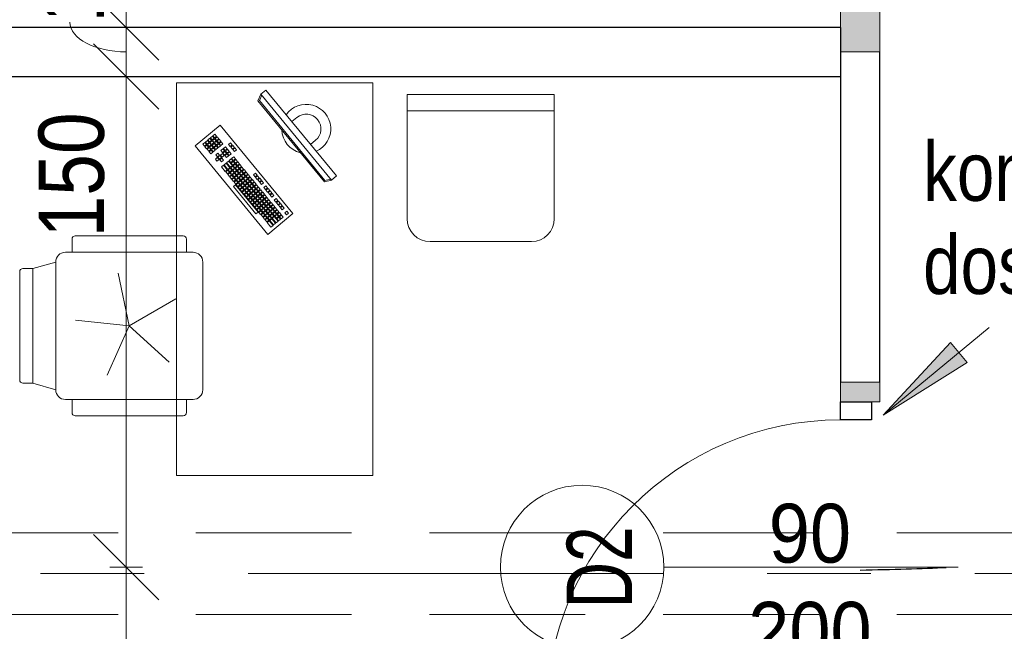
# Model space of a CAD drawing. Header units: centimetres. Extents: x -1631 to 1829, y -257 to 3158.
# Tile 44 of 128: x 34 to 335, y 391 to 578. Entities that reach past the tile are written whole.
import ezdxf

# ---------------------------------------------------------------- set-up
doc = ezdxf.new("R2010")
doc.units = ezdxf.units.CM
for name, pattern in [('Dash', [60, 30, -30]), ('Oś', [222.25, 127, -31.75, 31.75, -31.75]), ('Ukryte', [71.438, 47.625, -23.813])]:
    doc.linetypes.add(name, pattern=pattern)
for name, color, linetype, lineweight in [('A-ANNO-DIMS', 211, 'Continuous', 13), ('A-ANNO-DIMS-100', 211, 'Continuous', 13), ('A-ANNO-NOTE', 131, 'Continuous', 9), ('A-DETL', 90, 'Continuous', 9), ('A-DETL-GENF', 92, 'Continuous', 9), ('A-DETL-HDLN', 90, 'Ukryte', 9), ('A-DETL-MEDM', 33, 'Continuous', 13), ('A-DOOR', 31, 'Continuous', 13), ('A-WALL', 113, 'Continuous', 13), ('A-WALL-PATT', 111, 'Continuous', 13), ('G-ANNO-TEXT', 231, 'Continuous', 13), ('I-FURN', 30, 'Continuous', 9), ('S-GRID', 1, 'Continuous', 13)]:
    doc.layers.add(name, color=color, linetype=linetype, lineweight=lineweight)
doc.styles.add('Arial', font='arial.ttf', dxfattribs={"width": 0.9, "height": 18})
doc.styles.add('Arial Narrow_5', font='ARIALN.TTF', dxfattribs={"height": 20})
doc.styles.add('Arial Narrow_6', font='ARIALN.TTF', dxfattribs={"height": 18})
doc.styles.add('Arial_1', font='arial.ttf', dxfattribs={"width": 0.7, "height": 20})
doc.dimstyles.new('Diagonal_1_100__0__wewnętrzne', dxfattribs={"dimscale": 30.48, "dimtxt": 20.468619, "dimasz": 0.656168, "dimexe": 0.164042, "dimexo": 0.0625, "dimgap": 0.032808, "dimtad": 1, "dimdec": 0, "dimdsep": 46, "dimtxsty": 'Arial Narrow_5', "dimblk1": 'OBLIQUE', "dimblk2": 'OBLIQUE', "dimsah": 1, "dimcen": 0.09, "dimazin": 0, "dimtfac": 1, "dimtdec": 4, "dimtix": 1, "dimtmove": 1, "dimatfit": 3, "dimfxl": 0.164042, "dimfxlon": 1, "dimtvp": 1, "dimtolj": 1, "dimtzin": 0, "dimarcsym": 2})
doc.dimstyles.new('Diagonal_1_100__0__wewnętrzne_1', dxfattribs={"dimscale": 30.48, "dimtxt": 20.468619, "dimasz": 0.656168, "dimexe": 0.164042, "dimexo": 0.0625, "dimgap": 0.032808, "dimtad": 1, "dimdec": 0, "dimdsep": 46, "dimtxsty": 'Arial Narrow_5', "dimblk1": 'OBLIQUE', "dimblk2": 'OBLIQUE', "dimsah": 1, "dimcen": 0.09, "dimazin": 0, "dimtfac": 1, "dimtdec": 4, "dimtix": 1, "dimtmove": 0, "dimatfit": 3, "dimfxl": 0.164042, "dimfxlon": 1, "dimtvp": 1, "dimtolj": 1, "dimtzin": 0, "dimarcsym": 2})
doc.dimstyles.new('Diagonal_1_100__0__wewnętrzne_2', dxfattribs={"dimscale": 30.48, "dimtxt": 20.468619, "dimasz": 0.656168, "dimexe": 0.164042, "dimexo": 0.0625, "dimgap": 0.032808, "dimtad": 1, "dimdec": 0, "dimdsep": 46, "dimtxsty": 'Arial Narrow_5', "dimblk1": 'OBLIQUE', "dimblk2": 'OBLIQUE', "dimsah": 1, "dimcen": 0.09, "dimazin": 0, "dimtfac": 1, "dimtdec": 4, "dimtix": 1, "dimtmove": 2, "dimatfit": 3, "dimfxl": 0.164042, "dimfxlon": 1, "dimtvp": 1, "dimtolj": 1, "dimtzin": 0, "dimarcsym": 2})

# ---------------------------------------------------------------- blocks, each defined once
blk = doc.blocks.new('DRZWI 1S - automatyczna etykieta - Drzwi 90-2322410-5_piętro III __10_50 m_ - stan projektowany')
at = {"layer": 'A-DETL-GENF'}
for p, q in [((-50.5, 3.5), (-45, 3.5)), ((-50.5, -6), (-50.5, 3.5)), ((-45, 3.5), (-45, -6)), ((45, 3.5), (50.5, 3.5)), ((45, -6), (45, 3.5)), ((50.5, 3.5), (50.5, -6)), ((-45, -6), (-50.5, -6)), ((50.5, -6), (45, -6))]:
    blk.add_line(p, q, dxfattribs=at)
at = {"layer": 'A-DETL-MEDM', "lineweight": 25}
for p, q in [((-50.5, -6), (-50.5, 3.5)), ((-50.5, 3.5), (-45, 3.5)), ((-45, 3.5), (-45, -6)), ((45, 3.5), (45, -6)), ((50.5, 3.5), (45, 3.5)), ((50.5, -6), (50.5, 3.5)), ((-45, -6), (-50.5, -6)), ((45, -6), (50.5, -6))]:
    blk.add_line(p, q, dxfattribs=at)
at = {"layer": 'A-DOOR'}
blk.add_line((45, -6), (45, -96), dxfattribs=at)
blk.add_arc((45, -6), 90, 180, 270, dxfattribs=at)
blk = doc.blocks.new('biurko lekarskie 60x120 - biurko lekarskie 60x120-1270917-5_piętro III __10_50 m_ - stan projektowany')
at = {"layer": 'I-FURN'}
for p, q in [((-76.23, 30), (43.77, 30)), ((-76.23, -30), (-76.23, 30)), ((43.77, 30), (43.77, -30)), ((-2.52, 2.15), (24.52, 24.38)), ((24.52, 24.38), (30.87, 16.66)), ((24.29, 21.35), (23.67, 20.84)), ((24.8, 20.73), (24.29, 21.35)), ((25.06, 21.99), (24.45, 21.48)), ((24.45, 21.48), (24.95, 20.86)), ((24.95, 20.86), (25.57, 21.37)), ((25.57, 21.37), (25.06, 21.99)), ((25.7, 21.21), (25.08, 20.7)), ((26.21, 20.59), (25.7, 21.21)), ((20.43, 18.17), (19.81, 17.67)), ((20.94, 17.56), (20.43, 18.17)), ((22.75, 20.08), (22.13, 19.57)), ((22.13, 19.57), (22.64, 18.95)), ((22.64, 18.95), (23.25, 19.46)), ((23.25, 19.46), (22.75, 20.08)), ((23.38, 19.31), (22.76, 18.8)), ((22.76, 18.8), (23.27, 18.18)), ((23.52, 20.71), (22.9, 20.21)), ((22.9, 20.21), (23.41, 19.59)), ((23.27, 18.18), (23.89, 18.69)), ((23.89, 18.69), (23.38, 19.31)), ((24.02, 18.53), (23.4, 18.03)), ((23.41, 19.59), (24.03, 20.1)), ((24.03, 20.1), (23.52, 20.71)), ((24.15, 19.94), (23.54, 19.43)), ((23.54, 19.43), (24.04, 18.82)), ((23.67, 20.84), (24.18, 20.22)), ((24.52, 17.92), (24.02, 18.53)), ((24.04, 18.82), (24.66, 19.32)), ((24.66, 19.32), (24.15, 19.94)), ((24.79, 19.17), (24.17, 18.66)), ((24.17, 18.66), (24.68, 18.04)), ((24.18, 20.22), (24.8, 20.73)), ((24.93, 20.58), (24.31, 20.07)), ((24.31, 20.07), (24.82, 19.45)), ((24.68, 18.04), (25.3, 18.55)), ((25.3, 18.55), (24.79, 19.17)), ((25.42, 18.4), (24.81, 17.89)), ((24.82, 19.45), (25.43, 19.96)), ((25.43, 19.96), (24.93, 20.58)), ((25.56, 19.81), (24.94, 19.3)), ((24.94, 19.3), (25.45, 18.68)), ((25.08, 20.7), (25.59, 20.09)), ((25.93, 17.78), (25.42, 18.4)), ((25.45, 18.68), (26.07, 19.19)), ((26.07, 19.19), (25.56, 19.81)), ((26.2, 19.03), (25.58, 18.52)), ((25.58, 18.52), (26.09, 17.91)), ((25.59, 20.09), (26.21, 20.59)), ((26.33, 20.44), (25.72, 19.93)), ((25.72, 19.93), (26.22, 19.31)), ((26.09, 17.91), (26.7, 18.41)), ((26.7, 18.41), (26.2, 19.03)), ((26.83, 18.26), (26.21, 17.75)), ((26.22, 19.31), (26.84, 19.82)), ((26.84, 19.82), (26.33, 20.44)), ((26.97, 19.67), (26.35, 19.16)), ((26.35, 19.16), (26.86, 18.54)), ((27.34, 17.64), (26.83, 18.26)), ((26.86, 18.54), (27.48, 19.05)), ((27.48, 19.05), (26.97, 19.67)), ((27.6, 18.9), (26.99, 18.39)), ((26.99, 18.39), (27.49, 17.77)), ((27.49, 17.77), (28.11, 18.28)), ((28.11, 18.28), (27.6, 18.9)), ((30.87, 16.66), (3.83, -5.57)), ((18.11, 16.27), (16.72, 15.13)), ((16.72, 15.13), (17.23, 14.51)), ((17.23, 14.51), (18.62, 15.65)), ((18.75, 15.5), (17.36, 14.35)), ((18.62, 15.65), (18.11, 16.27)), ((19.26, 14.88), (18.75, 15.5)), ((20.29, 16.77), (19.67, 16.26)), ((19.67, 16.26), (20.18, 15.64)), ((19.81, 17.67), (20.32, 17.05)), ((20.18, 15.64), (20.8, 16.15)), ((20.8, 16.15), (20.29, 16.77)), ((20.32, 17.05), (20.94, 17.56)), ((21.06, 17.4), (20.45, 16.89)), ((20.45, 16.89), (20.95, 16.28)), ((21.56, 15.22), (20.94, 14.71)), ((20.95, 16.28), (21.57, 16.78)), ((21.57, 16.78), (21.06, 17.4)), ((21.7, 16.63), (21.08, 16.12)), ((21.08, 16.12), (21.59, 15.5)), ((21.84, 18.04), (21.22, 17.53)), ((21.22, 17.53), (21.73, 16.91)), ((22.07, 14.6), (21.56, 15.22)), ((21.59, 15.5), (22.21, 16.01)), ((22.21, 16.01), (21.7, 16.63)), ((22.33, 15.86), (21.72, 15.35)), ((21.72, 15.35), (22.22, 14.73)), ((21.73, 16.91), (22.34, 17.42)), ((22.34, 17.42), (21.84, 18.04)), ((22.22, 14.73), (22.84, 15.24)), ((22.84, 15.24), (22.33, 15.86)), ((22.97, 15.08), (22.35, 14.58)), ((23.11, 16.49), (22.49, 15.98)), ((22.49, 15.98), (23, 15.37)), ((23.48, 14.47), (22.97, 15.08)), ((23, 15.37), (23.61, 15.87)), ((23.61, 15.87), (23.11, 16.49)), ((23.74, 15.72), (23.12, 15.21)), ((23.12, 15.21), (23.63, 14.59)), ((23.4, 18.03), (23.91, 17.41)), ((23.63, 14.59), (24.25, 15.1)), ((24.25, 15.1), (23.74, 15.72)), ((23.91, 17.41), (24.52, 17.92)), ((24.65, 17.76), (24.03, 17.25)), ((24.03, 17.25), (24.54, 16.64)), ((24.54, 16.64), (25.16, 17.14)), ((25.16, 17.14), (24.65, 17.76)), ((25.29, 16.99), (24.67, 16.48)), ((24.67, 16.48), (25.18, 15.86)), ((24.81, 17.89), (25.31, 17.27)), ((25.18, 15.86), (25.79, 16.37)), ((25.79, 16.37), (25.29, 16.99)), ((25.31, 17.27), (25.93, 17.78)), ((26.06, 17.63), (25.44, 17.12)), ((25.44, 17.12), (25.95, 16.5)), ((25.95, 16.5), (26.57, 17.01)), ((26.57, 17.01), (26.06, 17.63)), ((26.21, 17.75), (26.72, 17.13)), ((26.72, 17.13), (27.34, 17.64)), ((3.73, 5.74), (12.07, 12.6)), ((12.07, 12.6), (12.58, 11.98)), ((13.48, 12.46), (12.86, 11.95)), ((13.99, 11.84), (13.48, 12.46)), ((14.25, 13.09), (13.63, 12.58)), ((13.63, 12.58), (14.14, 11.97)), ((14.14, 11.97), (14.76, 12.48)), ((14.76, 12.48), (14.25, 13.09)), ((14.88, 12.32), (14.27, 11.81)), ((15.02, 13.73), (14.4, 13.22)), ((14.4, 13.22), (14.91, 12.6)), ((15.39, 11.7), (14.88, 12.32)), ((14.91, 12.6), (15.53, 13.11)), ((15.53, 13.11), (15.02, 13.73)), ((15.66, 12.96), (15.04, 12.45)), ((15.04, 12.45), (15.55, 11.83)), ((15.79, 14.36), (15.18, 13.86)), ((15.18, 13.86), (15.68, 13.24)), ((15.55, 11.83), (16.17, 12.34)), ((16.17, 12.34), (15.66, 12.96)), ((16.29, 12.18), (15.67, 11.68)), ((15.68, 13.24), (16.3, 13.75)), ((16.3, 13.75), (15.79, 14.36)), ((16.43, 13.59), (15.81, 13.08)), ((15.81, 13.08), (16.32, 12.46)), ((16.57, 15), (15.95, 14.49)), ((15.95, 14.49), (16.46, 13.87)), ((16.8, 11.57), (16.29, 12.18)), ((16.32, 12.46), (16.94, 12.97)), ((16.94, 12.97), (16.43, 13.59)), ((17.06, 12.82), (16.45, 12.31)), ((16.45, 12.31), (16.96, 11.69)), ((16.46, 13.87), (17.08, 14.38)), ((17.08, 14.38), (16.57, 15)), ((17.2, 14.23), (16.58, 13.72)), ((16.58, 13.72), (17.09, 13.1)), ((16.96, 11.69), (17.57, 12.2)), ((17.57, 12.2), (17.06, 12.82)), ((17.7, 12.05), (17.08, 11.54)), ((17.09, 13.1), (17.71, 13.61)), ((17.71, 13.61), (17.2, 14.23)), ((17.84, 13.45), (17.22, 12.95)), ((17.22, 12.95), (17.73, 12.33)), ((17.36, 14.35), (17.86, 13.74)), ((18.21, 11.43), (17.7, 12.05)), ((17.73, 12.33), (18.35, 12.84)), ((18.35, 12.84), (17.84, 13.45)), ((18.47, 12.68), (17.85, 12.17)), ((17.85, 12.17), (18.36, 11.56)), ((17.86, 13.74), (19.26, 14.88)), ((19.38, 14.72), (17.99, 13.58)), ((17.99, 13.58), (18.5, 12.96)), ((18.36, 11.56), (18.98, 12.06)), ((18.98, 12.06), (18.47, 12.68)), ((18.5, 12.96), (19.89, 14.11)), ((19.24, 13.32), (18.63, 12.81)), ((18.63, 12.81), (19.14, 12.19)), ((19.14, 12.19), (19.75, 12.7)), ((19.75, 12.7), (19.24, 13.32)), ((19.88, 12.54), (19.26, 12.04)), ((19.89, 14.11), (19.38, 14.72)), ((20.02, 13.95), (19.4, 13.44)), ((19.4, 13.44), (19.91, 12.83)), ((20.39, 11.93), (19.88, 12.54)), ((19.91, 12.83), (20.53, 13.33)), ((20.53, 13.33), (20.02, 13.95)), ((20.65, 13.18), (20.03, 12.67)), ((20.03, 12.67), (20.54, 12.05)), ((20.54, 12.05), (21.16, 12.56)), ((21.16, 12.56), (20.65, 13.18)), ((20.94, 14.71), (21.45, 14.1)), ((21.45, 14.1), (22.07, 14.6)), ((22.2, 14.45), (21.58, 13.94)), ((21.58, 13.94), (22.09, 13.32)), ((22.09, 13.32), (22.71, 13.83)), ((22.71, 13.83), (22.2, 14.45)), ((22.35, 14.58), (22.86, 13.96)), ((23.39, 12.84), (22.77, 12.33)), ((22.77, 12.33), (23.28, 11.72)), ((22.86, 13.96), (23.48, 14.47)), ((23.28, 11.72), (23.9, 12.22)), ((23.9, 12.22), (23.39, 12.84)), ((24.16, 13.48), (23.54, 12.97)), ((23.54, 12.97), (24.05, 12.35)), ((24.05, 12.35), (24.67, 12.86)), ((24.67, 12.86), (24.16, 13.48)), ((24.93, 14.11), (24.32, 13.6)), ((24.32, 13.6), (24.83, 12.99)), ((24.83, 12.99), (25.44, 13.49)), ((25.44, 13.49), (24.93, 14.11)), ((12.58, 11.98), (4.24, 5.12)), ((9.62, 9.28), (9, 8.77)), ((10.12, 8.66), (9.62, 9.28)), ((10.39, 9.92), (9.77, 9.41)), ((9.77, 9.41), (10.28, 8.79)), ((10.28, 8.79), (10.9, 9.3)), ((10.9, 9.3), (10.39, 9.92)), ((11.02, 9.15), (10.41, 8.64)), ((11.16, 10.55), (10.54, 10.04)), ((10.54, 10.04), (11.05, 9.43)), ((11.53, 8.53), (11.02, 9.15)), ((11.05, 9.43), (11.67, 9.93)), ((11.67, 9.93), (11.16, 10.55)), ((11.8, 9.78), (11.18, 9.27)), ((11.18, 9.27), (11.69, 8.65)), ((11.93, 11.19), (11.31, 10.68)), ((11.31, 10.68), (11.82, 10.06)), ((11.69, 8.65), (12.3, 9.16)), ((12.3, 9.16), (11.8, 9.78)), ((11.82, 10.06), (12.44, 10.57)), ((12.44, 10.57), (11.93, 11.19)), ((12.57, 10.42), (11.95, 9.91)), ((11.95, 9.91), (12.46, 9.29)), ((12.71, 11.82), (12.09, 11.31)), ((12.09, 11.31), (12.6, 10.7)), ((12.46, 9.29), (13.08, 9.8)), ((13.08, 9.8), (12.57, 10.42)), ((13.2, 9.64), (12.58, 9.13)), ((12.58, 9.13), (13.09, 8.52)), ((12.6, 10.7), (13.21, 11.2)), ((13.21, 11.2), (12.71, 11.82)), ((13.34, 11.05), (12.72, 10.54)), ((12.72, 10.54), (13.23, 9.92)), ((12.86, 11.95), (13.37, 11.33)), ((13.71, 9.02), (13.2, 9.64)), ((13.23, 9.92), (13.85, 10.43)), ((13.85, 10.43), (13.34, 11.05)), ((13.98, 10.28), (13.36, 9.77)), ((13.36, 9.77), (13.87, 9.15)), ((13.37, 11.33), (13.99, 11.84)), ((14.11, 11.69), (13.49, 11.18)), ((13.49, 11.18), (14, 10.56)), ((13.87, 9.15), (14.48, 9.66)), ((14.48, 9.66), (13.98, 10.28)), ((14.61, 9.51), (13.99, 9)), ((14, 10.56), (14.62, 11.07)), ((14.62, 11.07), (14.11, 11.69)), ((14.75, 10.91), (14.13, 10.41)), ((14.13, 10.41), (14.64, 9.79)), ((14.27, 11.81), (14.78, 11.19)), ((15.12, 8.89), (14.61, 9.51)), ((14.64, 9.79), (15.26, 10.3)), ((15.26, 10.3), (14.75, 10.91)), ((15.38, 10.14), (14.76, 9.63)), ((14.76, 9.63), (15.27, 9.01)), ((14.78, 11.19), (15.39, 11.7)), ((15.52, 11.55), (14.9, 11.04)), ((14.9, 11.04), (15.41, 10.42)), ((15.27, 9.01), (15.89, 9.52)), ((15.89, 9.52), (15.38, 10.14)), ((16.02, 9.37), (15.4, 8.86)), ((15.41, 10.42), (16.03, 10.93)), ((16.03, 10.93), (15.52, 11.55)), ((16.16, 10.78), (15.54, 10.27)), ((15.54, 10.27), (16.05, 9.65)), ((15.67, 11.68), (16.18, 11.06)), ((16.53, 8.75), (16.02, 9.37)), ((16.05, 9.65), (16.66, 10.16)), ((16.66, 10.16), (16.16, 10.78)), ((16.79, 10), (16.17, 9.5)), ((16.17, 9.5), (16.68, 8.88)), ((16.18, 11.06), (16.8, 11.57)), ((16.93, 11.41), (16.31, 10.9)), ((16.31, 10.9), (16.82, 10.29)), ((16.68, 8.88), (17.3, 9.39)), ((17.3, 9.39), (16.79, 10)), ((16.82, 10.29), (17.44, 10.79)), ((17.44, 10.79), (16.93, 11.41)), ((17.56, 10.64), (16.94, 10.13)), ((16.94, 10.13), (17.45, 9.51)), ((17.08, 11.54), (17.59, 10.92)), ((17.45, 9.51), (18.07, 10.02)), ((18.07, 10.02), (17.56, 10.64)), ((17.59, 10.92), (18.21, 11.43)), ((18.34, 11.27), (17.72, 10.77)), ((17.72, 10.77), (18.23, 10.15)), ((18.23, 10.15), (18.84, 10.66)), ((18.84, 10.66), (18.34, 11.27)), ((19.11, 11.91), (18.49, 11.4)), ((18.49, 11.4), (19, 10.78)), ((19, 10.78), (19.62, 11.29)), ((19.62, 11.29), (19.11, 11.91)), ((19.26, 12.04), (19.77, 11.42)), ((19.77, 11.42), (20.39, 11.93)), ((5.75, 6.11), (5.14, 5.6)), ((6.26, 5.49), (5.75, 6.11)), ((5.91, 6.23), (6.53, 6.74)), ((6.42, 5.62), (5.91, 6.23)), ((7.03, 6.12), (6.42, 5.62)), ((6.53, 6.74), (7.03, 6.12)), ((7.3, 7.38), (6.68, 6.87)), ((6.68, 6.87), (7.19, 6.25)), ((7.19, 6.25), (7.81, 6.76)), ((7.81, 6.76), (7.3, 7.38)), ((7.93, 6.6), (7.32, 6.1)), ((7.32, 6.1), (7.82, 5.48)), ((8.07, 8.01), (7.45, 7.5)), ((7.45, 7.5), (7.96, 6.89)), ((8.44, 5.99), (7.93, 6.6)), ((7.96, 6.89), (8.58, 7.39)), ((9.21, 6.62), (8.07, 8.01)), ((8.71, 7.24), (8.09, 6.73)), ((8.09, 6.73), (8.6, 6.11)), ((8.84, 8.65), (8.23, 8.14)), ((8.23, 8.14), (8.73, 7.52)), ((8.6, 6.11), (9.21, 6.62)), ((9.34, 6.47), (8.72, 5.96)), ((8.73, 7.52), (9.35, 8.03)), ((9.35, 8.03), (8.84, 8.65)), ((9.48, 7.87), (8.86, 7.37)), ((8.86, 7.37), (9.37, 6.75)), ((9, 8.77), (9.51, 8.16)), ((9.85, 5.85), (9.34, 6.47)), ((9.37, 6.75), (9.99, 7.26)), ((9.99, 7.26), (9.48, 7.87)), ((10.11, 7.1), (9.5, 6.59)), ((9.5, 6.59), (10, 5.98)), ((9.51, 8.16), (10.12, 8.66)), ((10.25, 8.51), (9.63, 8)), ((9.63, 8), (10.14, 7.38)), ((10, 5.98), (10.62, 6.48)), ((10.62, 6.48), (10.11, 7.1)), ((10.75, 6.33), (10.13, 5.82)), ((10.14, 7.38), (10.76, 7.89)), ((10.76, 7.89), (10.25, 8.51)), ((10.89, 7.74), (10.27, 7.23)), ((10.27, 7.23), (10.78, 6.61)), ((10.41, 8.64), (10.91, 8.02)), ((11.26, 5.71), (10.75, 6.33)), ((10.78, 6.61), (11.39, 7.12)), ((11.39, 7.12), (10.89, 7.74)), ((11.52, 6.97), (10.9, 6.46)), ((10.9, 6.46), (11.41, 5.84)), ((10.91, 8.02), (11.53, 8.53)), ((11.66, 8.37), (11.04, 7.86)), ((11.04, 7.86), (11.55, 7.25)), ((11.41, 5.84), (12.03, 6.35)), ((12.03, 6.35), (11.52, 6.97)), ((12.16, 6.19), (11.54, 5.68)), ((11.55, 7.25), (12.17, 7.75)), ((12.17, 7.75), (11.66, 8.37)), ((12.29, 7.6), (11.68, 7.09)), ((11.68, 7.09), (12.18, 6.47)), ((12.43, 9.01), (11.81, 8.5)), ((11.81, 8.5), (12.32, 7.88)), ((12.66, 5.57), (12.16, 6.19)), ((12.18, 6.47), (12.8, 6.98)), ((12.8, 6.98), (12.29, 7.6)), ((12.93, 6.83), (12.31, 6.32)), ((12.31, 6.32), (12.82, 5.7)), ((12.32, 7.88), (12.94, 8.39)), ((12.94, 8.39), (12.43, 9.01)), ((13.07, 8.24), (12.45, 7.73)), ((12.45, 7.73), (12.96, 7.11)), ((12.82, 5.7), (13.44, 6.21)), ((13.44, 6.21), (12.93, 6.83)), ((12.96, 7.11), (13.57, 7.62)), ((13.57, 7.62), (13.07, 8.24)), ((13.7, 7.46), (13.08, 6.95)), ((13.08, 6.95), (13.59, 6.34)), ((13.09, 8.52), (13.71, 9.02)), ((13.84, 8.87), (13.22, 8.36)), ((13.22, 8.36), (13.73, 7.74)), ((13.59, 6.34), (14.21, 6.85)), ((14.21, 6.85), (13.7, 7.46)), ((13.73, 7.74), (14.35, 8.25)), ((14.35, 8.25), (13.84, 8.87)), ((14.47, 8.1), (13.86, 7.59)), ((13.86, 7.59), (14.36, 6.97)), ((13.99, 9), (14.5, 8.38)), ((14.36, 6.97), (14.98, 7.48)), ((14.98, 7.48), (14.47, 8.1)), ((14.5, 8.38), (15.12, 8.89)), ((15.25, 8.73), (14.63, 8.23)), ((14.63, 8.23), (15.14, 7.61)), ((15.67, 6.49), (15.05, 5.98)), ((15.14, 7.61), (15.75, 8.12)), ((15.75, 8.12), (15.25, 8.73)), ((15.4, 8.86), (15.91, 8.24)), ((16.17, 5.87), (15.67, 6.49)), ((15.91, 8.24), (16.53, 8.75)), ((2.66, 3.57), (2.05, 3.06)), ((2.05, 3.06), (2.55, 2.44)), ((3.17, 2.95), (2.66, 3.57)), ((3.44, 4.2), (2.82, 3.69)), ((2.82, 3.69), (3.33, 3.08)), ((3.33, 3.08), (3.94, 3.58)), ((3.94, 3.58), (3.44, 4.2)), ((4.07, 3.43), (3.45, 2.92)), ((4.21, 4.84), (3.59, 4.33)), ((3.59, 4.33), (4.1, 3.71)), ((4.24, 5.12), (3.73, 5.74)), ((4.58, 2.81), (4.07, 3.43)), ((4.1, 3.71), (4.72, 4.22)), ((4.72, 4.22), (4.21, 4.84)), ((4.84, 4.06), (4.23, 3.56)), ((4.23, 3.56), (4.73, 2.94)), ((4.98, 5.47), (4.36, 4.96)), ((4.36, 4.96), (4.87, 4.35)), ((4.73, 2.94), (5.35, 3.45)), ((5.35, 3.45), (4.84, 4.06)), ((5.48, 3.29), (4.86, 2.78)), ((4.87, 4.35), (5.49, 4.85)), ((5.49, 4.85), (4.98, 5.47)), ((5.62, 4.7), (5, 4.19)), ((5, 4.19), (5.51, 3.57)), ((5.14, 5.6), (5.64, 4.98)), ((5.99, 2.67), (5.48, 3.29)), ((5.51, 3.57), (6.12, 4.08)), ((6.12, 4.08), (5.62, 4.7)), ((6.25, 3.93), (5.63, 3.42)), ((5.63, 3.42), (6.14, 2.8)), ((5.64, 4.98), (6.26, 5.49)), ((6.39, 5.33), (5.77, 4.83)), ((5.77, 4.83), (6.28, 4.21)), ((6.14, 2.8), (6.76, 3.31)), ((6.76, 3.31), (6.25, 3.93)), ((6.89, 3.15), (6.27, 2.65)), ((6.28, 4.21), (6.9, 4.72)), ((6.9, 4.72), (6.39, 5.33)), ((7.02, 4.56), (6.41, 4.05)), ((6.41, 4.05), (6.91, 3.44)), ((6.54, 5.46), (7.16, 5.97)), ((7.05, 4.84), (6.54, 5.46)), ((7.39, 2.54), (6.89, 3.15)), ((6.91, 3.44), (7.53, 3.94)), ((7.53, 3.94), (7.02, 4.56)), ((7.66, 3.79), (7.04, 3.28)), ((7.04, 3.28), (7.55, 2.66)), ((7.67, 5.35), (7.05, 4.84)), ((7.16, 5.97), (7.67, 5.35)), ((7.18, 4.69), (7.8, 5.2)), ((7.69, 4.07), (7.18, 4.69)), ((7.55, 2.66), (8.17, 3.17)), ((8.17, 3.17), (7.66, 3.79)), ((8.29, 3.02), (7.68, 2.51)), ((8.3, 4.58), (7.69, 4.07)), ((7.8, 5.2), (8.3, 4.58)), ((7.81, 3.92), (8.43, 4.42)), ((8.32, 3.3), (7.81, 3.92)), ((7.82, 5.48), (8.44, 5.99)), ((8.57, 5.83), (7.95, 5.32)), ((7.95, 5.32), (8.46, 4.71)), ((8.8, 2.4), (8.29, 3.02)), ((8.94, 3.81), (8.32, 3.3)), ((8.43, 4.42), (8.94, 3.81)), ((8.45, 3.14), (9.07, 3.65)), ((8.96, 2.53), (8.45, 3.14)), ((8.46, 4.71), (9.08, 5.21)), ((9.08, 5.21), (8.57, 5.83)), ((9.2, 5.06), (8.59, 4.55)), ((8.59, 4.55), (9.09, 3.93)), ((8.72, 5.96), (9.23, 5.34)), ((9.57, 3.03), (8.96, 2.53)), ((9.07, 3.65), (9.57, 3.03)), ((9.09, 3.93), (9.71, 4.44)), ((9.71, 4.44), (9.2, 5.06)), ((9.84, 4.29), (9.22, 3.78)), ((9.22, 3.78), (9.73, 3.16)), ((9.23, 5.34), (9.85, 5.85)), ((9.98, 5.69), (9.36, 5.19)), ((9.36, 5.19), (9.87, 4.57)), ((9.73, 3.16), (10.35, 3.67)), ((10.35, 3.67), (9.84, 4.29)), ((9.87, 4.57), (10.48, 5.08)), ((10.48, 5.08), (9.98, 5.69)), ((10.61, 4.92), (9.99, 4.41)), ((9.99, 4.41), (10.5, 3.8)), ((10.13, 5.82), (10.64, 5.2)), ((10.5, 3.8), (11.12, 4.3)), ((11.12, 4.3), (10.61, 4.92)), ((10.64, 5.2), (11.26, 5.71)), ((11.38, 5.56), (10.77, 5.05)), ((10.77, 5.05), (11.27, 4.43)), ((11.8, 3.31), (11.19, 2.81)), ((11.27, 4.43), (11.89, 4.94)), ((11.89, 4.94), (11.38, 5.56)), ((11.54, 5.68), (12.05, 5.07)), ((12.31, 2.7), (11.8, 3.31)), ((12.05, 5.07), (12.66, 5.57)), ((13.35, 4.58), (12.73, 4.08)), ((12.73, 4.08), (13.24, 3.46)), ((13.24, 3.46), (13.86, 3.97)), ((13.86, 3.97), (13.35, 4.58)), ((14.12, 5.22), (13.5, 4.71)), ((13.5, 4.71), (14.01, 4.09)), ((13.54, -15.18), (38.3, 5.18)), ((13.99, -15.33), (38.36, 4.71)), ((14.01, 4.09), (14.63, 4.6)), ((14.06, -17.34), (40.32, 4.25)), ((14.63, 4.6), (14.12, 5.22)), ((14.89, 5.85), (14.28, 5.35)), ((14.28, 5.35), (14.78, 4.73)), ((14.78, 4.73), (15.4, 5.24)), ((15.4, 5.24), (14.89, 5.85)), ((15.05, 5.98), (15.56, 5.36)), ((15.56, 5.36), (16.17, 5.87)), ((38.3, 5.18), (40.32, 4.25)), ((38.36, 4.71), (39.99, 3.98)), ((40.32, 4.25), (41.59, 2.71)), ((3.83, -5.57), (-2.52, 2.15)), ((1.12, 2.3), (-0.27, 1.15)), ((-0.27, 1.15), (0.24, 0.53)), ((0.24, 0.53), (1.63, 1.68)), ((1.75, 1.52), (0.36, 0.38)), ((0.36, 0.38), (0.87, -0.24)), ((0.87, -0.24), (2.26, 0.91)), ((2.39, 0.75), (1, -0.39)), ((1.63, 1.68), (1.12, 2.3)), ((1.89, 2.93), (1.27, 2.42)), ((1.27, 2.42), (1.78, 1.8)), ((1.51, -1.01), (2.9, 0.13)), ((2.26, 0.91), (1.75, 1.52)), ((1.78, 1.8), (2.4, 2.31)), ((2.4, 2.31), (1.89, 2.93)), ((2.53, 2.16), (1.91, 1.65)), ((1.91, 1.65), (2.42, 1.03)), ((2.9, 0.13), (2.39, 0.75)), ((2.42, 1.03), (3.03, 1.54)), ((3.03, 1.54), (2.53, 2.16)), ((3.16, 1.39), (2.54, 0.88)), ((2.54, 0.88), (3.05, 0.26)), ((2.55, 2.44), (3.17, 2.95)), ((3.3, 2.79), (2.68, 2.29)), ((2.68, 2.29), (3.19, 1.67)), ((3.05, 0.26), (3.67, 0.77)), ((3.67, 0.77), (3.16, 1.39)), ((3.8, 0.61), (3.18, 0.11)), ((3.18, 0.11), (3.69, -0.51)), ((3.19, 1.67), (3.81, 2.18)), ((3.81, 2.18), (3.3, 2.79)), ((3.93, 2.02), (3.32, 1.51)), ((3.32, 1.51), (3.82, 0.9)), ((3.45, 2.92), (3.96, 2.3)), ((4.31, 0), (3.8, 0.61)), ((3.82, 0.9), (4.44, 1.4)), ((4.44, 1.4), (3.93, 2.02)), ((4.57, 1.25), (3.95, 0.74)), ((3.95, 0.74), (4.46, 0.12)), ((3.96, 2.3), (4.58, 2.81)), ((4.71, 2.66), (4.09, 2.15)), ((4.09, 2.15), (4.6, 1.53)), ((4.46, 0.12), (5.08, 0.63)), ((5.08, 0.63), (4.57, 1.25)), ((5.2, 0.48), (4.59, -0.03)), ((4.6, 1.53), (5.21, 2.04)), ((5.21, 2.04), (4.71, 2.66)), ((5.34, 1.88), (4.72, 1.38)), ((4.72, 1.38), (5.23, 0.76)), ((4.86, 2.78), (5.37, 2.17)), ((5.71, -0.14), (5.2, 0.48)), ((5.23, 0.76), (5.85, 1.27)), ((5.85, 1.27), (5.34, 1.88)), ((5.98, 1.11), (5.36, 0.6)), ((5.36, 0.6), (5.87, -0.01)), ((5.37, 2.17), (5.99, 2.67)), ((6.11, 2.52), (5.5, 2.01)), ((5.5, 2.01), (6, 1.39)), ((5.87, -0.01), (6.48, 0.49)), ((6.48, 0.49), (5.98, 1.11)), ((6, 1.39), (6.62, 1.9)), ((6.62, 1.9), (6.11, 2.52)), ((6.75, 1.75), (6.13, 1.24)), ((6.13, 1.24), (6.64, 0.62)), ((6.27, 2.65), (6.78, 2.03)), ((6.64, 0.62), (7.26, 1.13)), ((7.26, 1.13), (6.75, 1.75)), ((6.78, 2.03), (7.39, 2.54)), ((7.52, 2.38), (6.9, 1.87)), ((6.9, 1.87), (7.41, 1.26)), ((7.94, 0.14), (7.32, -0.37)), ((7.41, 1.26), (8.03, 1.76)), ((8.03, 1.76), (7.52, 2.38)), ((7.68, 2.51), (8.18, 1.89)), ((8.45, -0.48), (7.94, 0.14)), ((8.18, 1.89), (8.8, 2.4)), ((9.49, 1.41), (8.87, 0.9)), ((8.87, 0.9), (9.38, 0.28)), ((9.38, 0.28), (10, 0.79)), ((10, 0.79), (9.49, 1.41)), ((9.64, 1.54), (10.26, 2.04)), ((10.15, 0.92), (9.64, 1.54)), ((10.77, 1.43), (10.15, 0.92)), ((10.26, 2.04), (10.77, 1.43)), ((11.03, 2.68), (10.41, 2.17)), ((10.41, 2.17), (10.92, 1.55)), ((10.92, 1.55), (11.54, 2.06)), ((11.54, 2.06), (11.03, 2.68)), ((11.19, 2.81), (11.69, 2.19)), ((11.69, 2.19), (12.31, 2.7)), ((41.59, 2.71), (15.33, -18.89)), ((1, -0.39), (1.51, -1.01)), ((2.25, -0.66), (1.63, -1.16)), ((1.63, -1.16), (2.14, -1.78)), ((2.14, -1.78), (2.76, -1.27)), ((2.76, -1.27), (2.25, -0.66)), ((2.89, -1.43), (2.27, -1.94)), ((2.27, -1.94), (2.78, -2.56)), ((3.02, -0.02), (2.41, -0.53)), ((2.41, -0.53), (2.91, -1.15)), ((2.78, -2.56), (3.4, -2.05)), ((3.4, -2.05), (2.89, -1.43)), ((2.91, -1.15), (3.53, -0.64)), ((3.53, -0.64), (3.02, -0.02)), ((3.66, -0.79), (3.04, -1.3)), ((3.04, -1.3), (3.55, -1.92)), ((3.55, -1.92), (4.17, -1.41)), ((4.17, -1.41), (3.66, -0.79)), ((3.69, -0.51), (4.31, 0)), ((4.43, -0.16), (3.81, -0.67)), ((3.81, -0.67), (4.32, -1.28)), ((4.32, -1.28), (4.94, -0.78)), ((4.94, -0.78), (4.43, -0.16)), ((4.59, -0.03), (5.09, -0.65)), ((5.63, -1.77), (5.01, -2.28)), ((5.01, -2.28), (5.52, -2.89)), ((5.09, -0.65), (5.71, -0.14)), ((5.52, -2.89), (6.13, -2.38)), ((6.13, -2.38), (5.63, -1.77)), ((6.4, -1.13), (5.78, -1.64)), ((5.78, -1.64), (6.29, -2.26)), ((6.29, -2.26), (6.91, -1.75)), ((6.91, -1.75), (6.4, -1.13)), ((7.17, -0.5), (6.55, -1)), ((6.55, -1), (7.06, -1.62)), ((7.06, -1.62), (7.68, -1.11)), ((7.68, -1.11), (7.17, -0.5)), ((7.32, -0.37), (7.83, -0.99)), ((7.83, -0.99), (8.45, -0.48)), ((4.08, -3.04), (3.46, -3.55)), ((3.46, -3.55), (3.97, -4.16)), ((3.97, -4.16), (4.59, -3.66)), ((4.59, -3.66), (4.08, -3.04)), ((33.21, -6.78), (31.94, -5.23)), ((26.25, -12.49), (24.98, -10.95)), ((14.06, -17.34), (13.54, -15.18)), ((14.39, -17.07), (13.99, -15.33)), ((15.33, -18.89), (14.06, -17.34)), ((43.77, -30), (-76.23, -30))]:
    blk.add_line(p, q, dxfattribs=at)
for radius, start, end in [(7.5, 92.5607, 166.3005), (7.5, 203.9646, 54.8966), (4.5, 219.4306, 39.4306)]:
    blk.add_arc((29.73, -9.63), radius, start, end, dxfattribs=at)
blk = doc.blocks.new('krzesło obrotowe - krzesło obrotowe-1270918-5_piętro III __10_50 m_ - stan projektowany')
at = {"layer": 'I-FURN'}
for p, q in [((-16.5, 27.5), (16.5, 27.5)), ((-17.5, 22.5), (-17.5, 26.5)), ((17.5, 22.5), (17.5, 26.5)), ((-19.5, 22.5), (19.5, 22.5)), ((-22.5, 19.5), (-29.5, 17.5)), ((-22.5, -19.5), (-22.5, 19.5)), ((22.5, 19.5), (22.5, -19.5)), ((-33.5, -16.5), (-33.5, 16.5)), ((-29.5, 17.5), (-32.5, 17.5)), ((-29.5, -17.5), (-29.5, 17.5)), ((-3.43, 16.14), (0, 0)), ((0, 0), (14.29, 8.25)), ((0, 0), (-16.41, 1.72)), ((-6.71, -15.07), (0, 0)), ((0, 0), (12.26, -11.04)), ((-32.5, -17.5), (-29.5, -17.5)), ((-29.5, -17.5), (-22.5, -19.5)), ((19.5, -22.5), (-19.5, -22.5)), ((-17.5, -22.5), (-17.5, -26.5)), ((17.5, -22.5), (17.5, -26.5)), ((16.5, -27.5), (-16.5, -27.5))]:
    blk.add_line(p, q, dxfattribs=at)
for centre, radius, start, end in [((-16.5, 26.5), 1, 90, 180), ((16.5, 26.5), 1, 0, 90), ((-19.5, 19.5), 3, 90, 180), ((19.5, 19.5), 3, 360, 90), ((-32.5, 16.5), 1, 90, 180), ((-32.5, -16.5), 1, 180, 270), ((-19.5, -19.5), 3, 180, 270), ((19.5, -19.5), 3, 270, 0), ((-16.5, -26.5), 1, 180, 270), ((16.5, -26.5), 1, 270, 0)]:
    blk.add_arc(centre, radius, start, end, dxfattribs=at)
blk = doc.blocks.new('krzesło - krzesło-823058-5_piętro III __10_50 m_ - stan projektowany')
at = {"layer": 'I-FURN'}
for p, q in [((-22.5, 22.5), (-22.5, -15.5)), ((22.5, 22.5), (-22.5, 22.5)), ((22.5, -15.5), (22.5, 22.5)), ((22.5, 17.5), (-22.5, 17.5)), ((-15.5, -22.5), (15.5, -22.5))]:
    blk.add_line(p, q, dxfattribs=at)
for centre, start, end in [((-15.5, -15.5), 180, 270), ((15.5, -15.5), 270, 0)]:
    blk.add_arc(centre, 7, start, end, dxfattribs=at)
blk = doc.blocks.new('DIMBLOCK103-5_piętro III __10_50 m_ - stan projektowany')
at = {"layer": 'A-ANNO-DIMS-100', "transparency": 16777216}
for p, q in [((66.98, 410.33), (56.98, 420.33)), ((71.98, 410.33), (61.98, 410.33)), ((66.98, 132.33), (66.98, 410.33)), ((66.98, 410.33), (76.98, 400.33)), ((66.98, 410.33), (71.98, 410.33)), ((66.98, 132.33), (56.98, 142.33)), ((61.98, 132.33), (71.98, 132.33)), ((66.98, 132.33), (61.98, 132.33)), ((66.98, 132.33), (76.98, 122.33))]:
    blk.add_line(p, q, dxfattribs=at)
at = {"layer": 'A-ANNO-DIMS-100', "color": 0, "transparency": 16777216, "insert": (40.13, 252.32), "char_height": 20, "width": 45.6158, "attachment_point": 1, "rotation": 90, "line_spacing_factor": 0.974696, "style": 'Arial Narrow_5'}
blk.add_mtext('278', dxfattribs=at)
blk = doc.blocks.new('_Oblique')
at = {"color": 0, "linetype": 'ByBlock', "lineweight": -2}
blk.add_line((-0.5, -0.5), (0.5, 0.5), dxfattribs=at)
blk = doc.blocks.new('DIMBLOCK104-5_piętro III __10_50 m_ - stan projektowany')
at = {"layer": 'A-ANNO-DIMS-100', "transparency": 16777216}
for p, q in [((66.98, 560.33), (56.98, 570.33)), ((61.98, 560.33), (71.98, 560.33)), ((66.98, 560.33), (61.98, 560.33)), ((66.98, 410.33), (66.98, 560.33)), ((66.98, 560.33), (76.98, 550.33)), ((66.98, 410.33), (56.98, 420.33)), ((71.98, 410.33), (61.98, 410.33)), ((66.98, 410.33), (76.98, 400.33)), ((66.98, 410.33), (71.98, 410.33))]:
    blk.add_line(p, q, dxfattribs=at)
at = {"layer": 'A-ANNO-DIMS-100', "color": 0, "transparency": 16777216, "insert": (40.13, 511.1), "char_height": 20, "width": 45.6158, "attachment_point": 1, "rotation": 90, "line_spacing_factor": 0.974696, "style": 'Arial Narrow_5'}
blk.add_mtext('150', dxfattribs=at)
blk = doc.blocks.new('DIMBLOCK105-5_piętro III __10_50 m_ - stan projektowany')
at = {"layer": 'A-ANNO-DIMS-100', "transparency": 16777216}
for p, q in [((66.98, 575.33), (56.98, 585.33)), ((61.98, 575.33), (71.98, 575.33)), ((66.98, 575.33), (61.98, 575.33)), ((66.98, 560.33), (66.98, 575.33)), ((66.98, 575.33), (76.98, 565.33)), ((66.98, 560.33), (56.98, 570.33)), ((61.98, 560.33), (71.98, 560.33)), ((66.98, 560.33), (61.98, 560.33)), ((66.98, 560.33), (76.98, 550.33))]:
    blk.add_line(p, q, dxfattribs=at)
blk.add_ellipse((66.98, 576.87), major_axis=(17.24, 0), ratio=0.524691, start_param=3.141593, end_param=4.712389, dxfattribs=at)
at = {"layer": 'A-ANNO-DIMS-100', "color": 0, "transparency": 16777216, "insert": (40.13, 576.87), "char_height": 20, "width": 30.4105, "attachment_point": 1, "rotation": 90, "line_spacing_factor": 0.974696, "style": 'Arial Narrow_5'}
blk.add_mtext('15', dxfattribs=at)
blk = doc.blocks.new('DIMBLOCK106-5_piętro III __10_50 m_ - stan projektowany')
at = {"layer": 'A-ANNO-DIMS-100', "transparency": 16777216}
for p, q in [((66.98, 735.33), (56.98, 745.33)), ((71.98, 735.33), (61.98, 735.33)), ((66.98, 575.33), (66.98, 735.33)), ((66.98, 735.33), (76.98, 725.33)), ((66.98, 735.33), (71.98, 735.33)), ((66.98, 575.33), (56.98, 585.33)), ((61.98, 575.33), (71.98, 575.33)), ((66.98, 575.33), (61.98, 575.33)), ((66.98, 575.33), (76.98, 565.33))]:
    blk.add_line(p, q, dxfattribs=at)
at = {"layer": 'A-ANNO-DIMS-100', "color": 0, "transparency": 16777216, "insert": (40.13, 636.32), "char_height": 20, "width": 45.6158, "attachment_point": 1, "rotation": 90, "line_spacing_factor": 0.974696, "style": 'Arial Narrow_5'}
blk.add_mtext('160', dxfattribs=at)

msp = doc.modelspace()

# ---------------------------------------------------------------- hatches: boundary and pattern name
at = {"layer": 'A-WALL-PATT'}
h = msp.add_hatch(color=9, dxfattribs=at)
h.paths.add_polyline_path([(297.38, 122.33), (297.38, 359.83), (285.38, 359.83), (285.38, 122.33)], flags=0)
h.paths.add_polyline_path([(297.38, 460.83), (297.38, 466.83), (285.38, 466.83), (285.38, 460.83), (294.88, 460.83)], flags=0)
h.paths.add_polyline_path([(297.38, 567.83), (297.38, 684.83), (285.38, 684.83), (285.38, 567.83), (294.88, 567.83)], flags=0)
h.paths.add_polyline_path([(285.38, 785.83), (297.38, 785.83), (297.38, 797.33), (285.38, 797.33), (285.38, 788.28)], flags=0)
at = {"layer": 'G-ANNO-TEXT'}
msp.add_hatch(color=50, dxfattribs=at).paths.add_polyline_path([(298.47, 456.82), (324.12, 472.88), (319.08, 478.97)], flags=0)

# ---------------------------------------------------------------- linework, layer by layer
at = {"layer": 'A-ANNO-NOTE', "lineweight": 13}
msp.add_line((321.38, 410.33), (231.38, 410.33), dxfattribs=at)
msp.add_line((321.38, 410.33), (231.38, 410.33), dxfattribs=at)
msp.add_circle((206.38, 410.33), 25, dxfattribs=at)
at = {"layer": 'A-DETL', "linetype": 'Dash', "lineweight": 25}
msp.add_open_spline([(412.84, 1006.95), (412.84, 497.96), (412.84, 435.33), (370.99, 410.92), (291.38, 409.33)], degree=3, knots=[0, 0, 0, 0, 6.781245, 8.866954, 8.866954, 8.866954, 8.866954], dxfattribs=at)
at = {"layer": 'A-DETL-HDLN'}
for p, q in [((-1197.62, 420.83), (1172.38, 420.83)), ((-1197.62, 395.83), (1172.38, 395.83))]:
    msp.add_line(p, q, dxfattribs=at)
at = {"layer": 'A-WALL', "lineweight": 9}
for p, q in [((285.38, 684.83), (285.38, 575.33)), ((297.38, 567.83), (297.38, 684.83)), ((285.38, 466.83), (285.38, 460.83)), ((297.38, 460.83), (297.38, 466.83)), ((294.88, 460.83), (297.38, 460.83))]:
    msp.add_line(p, q, dxfattribs=at)
at = {"layer": 'A-WALL', "color": 7, "lineweight": 25}
for p, q in [((285.38, 575.33), (-22.62, 575.33)), ((285.38, 575.33), (285.38, 466.83)), ((297.38, 466.83), (297.38, 567.83)), ((-22.62, 560.33), (285.38, 560.33))]:
    msp.add_line(p, q, dxfattribs=at)
at = {"layer": 'A-WALL'}
for p, q in [((285.38, 567.83), (297.38, 567.83)), ((297.38, 466.83), (285.38, 466.83))]:
    msp.add_line(p, q, dxfattribs=at)
at = {"layer": 'G-ANNO-TEXT', "color": 50}
for p, q in [((298.47, 456.82), (330.85, 483.57)), ((319.08, 478.97), (298.47, 456.82)), ((324.12, 472.88), (319.08, 478.97)), ((298.47, 456.82), (324.12, 472.88))]:
    msp.add_line(p, q, dxfattribs=at)
at = {"layer": 'S-GRID', "linetype": 'Oś'}
msp.add_line((1342.46, 408.33), (-1368.76, 408.33), dxfattribs=at)

# ---------------------------------------------------------------- block references
at = {"layer": 'A-DOOR', "rotation": 269.9999999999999}
msp.add_blockref('DRZWI 1S - automatyczna etykieta - Drzwi 90-2322410-5_piętro III __10_50 m_ - stan projektowany', (291.38, 410.33), dxfattribs=at)
at = {"layer": 'I-FURN', "rotation": 90.00000000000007}
msp.add_blockref('biurko lekarskie 60x120 - biurko lekarskie 60x120-1270917-5_piętro III __10_50 m_ - stan projektowany', (112.38, 514.56), dxfattribs=at)
at = {"layer": 'I-FURN'}
for name, p in [('krzesło - krzesło-823058-5_piętro III __10_50 m_ - stan projektowany', (175.38, 532.33)), ('krzesło obrotowe - krzesło obrotowe-1270918-5_piętro III __10_50 m_ - stan projektowany', (67.88, 484.06))]:
    msp.add_blockref(name, p, dxfattribs=at)

# ---------------------------------------------------------------- texts
at = {"layer": 'A-ANNO-NOTE', "lineweight": 211, "char_height": 18, "attachment_point": 5, "line_spacing_factor": 0.936439, "style": 'Arial'}
for s, insert, width in [('\\pxqc,t6.35,12.7,19.05,25.4,31.75,38.1,44.45,50.8,57.15,63.5,69.85,76.2,82.55,88.9,95.25,101.6,107.95,114.3,120.65,127,133.35,139.7,146.05,152.4,158.75,165.1,171.45,177.8,184.15,190.5,196.85,203.2;{90}', (276.05, 420.56), 25.65), ('\\pxqc,t6.35,12.7,19.05,25.4,31.75,38.1,44.45,50.8,57.15,63.5,69.85,76.2,82.55,88.9,95.25,101.6,107.95,114.3,120.65,127,133.35,139.7,146.05,152.4,158.75,165.1,171.45,177.8,184.15,190.5,196.85,203.2;{200}', (276.05, 390.56), 38.07)]:
    msp.add_mtext(s, dxfattribs=dict(at, insert=insert, width=width))
at = {"layer": 'A-ANNO-NOTE', "lineweight": 211, "insert": (211.67, 410.26), "char_height": 20, "width": 25.97, "attachment_point": 5, "rotation": 90, "line_spacing_factor": 0.936439, "style": 'Arial_1'}
msp.add_mtext('\\pxqc,t4.445,8.89,13.335,17.78,22.225,26.67,31.115,35.56,40.005,44.45,48.895,53.34,57.785,62.23,66.675,71.12,75.565,80.01,84.455,88.9,93.345,97.79,102.235,106.68,111.125,115.57,120.015,124.46,128.905,133.35,137.795,142.24;{D2}', dxfattribs=at)
at = {"layer": 'G-ANNO-TEXT', "color": 7, "insert": (384.03, 540.29), "char_height": 18, "width": 106.5, "attachment_point": 3, "line_spacing_factor": 0.949189, "style": 'Arial Narrow_6'}
msp.add_mtext('\\pt127.00008,253.99998,381.00006,507.99996,635.00004,761.99994,889.00002,1015.99992,1143,1270.00008,1396.99998,1524.00006,1650.99996,1778.00004,1904.99994,2032.00002,2158.99992,2286,2413.00008,2539.99998,2667.00006,2793.99996,2921.00004,3047.99994,3175.00002,3301.99992,3429,3556.00008,3682.99998,3810.00006,3936.99996,4064.00004;kontrola dostępu', dxfattribs=at)

# ---------------------------------------------------------------- dimensions: what is measured, and where the dimension line sits
at = {"layer": 'A-ANNO-DIMS'}
for base, p1, p2, override, picture, middle in [((66.98, 735.33), (61.98, 575.33), (71.98, 735.33), {"dimpost": '<>', "dimfxl": 160.312195}, 'DIMBLOCK106-5_piętro III __10_50 m_ - stan projektowany', (55.77, 655.33)), ((66.98, 410.33), (61.98, 132.33), (71.98, 410.33), {"dimpost": '<>', "dimfxl": 278.179798}, 'DIMBLOCK103-5_piętro III __10_50 m_ - stan projektowany', (55.77, 271.33))]:
    dim = msp.add_linear_dim(base=base, p1=p1, p2=p2, angle=90, dimstyle='Diagonal_1_100__0__wewnętrzne_1', override=override, dxfattribs=at)
    dim.commit()
    dim.dimension.update_dxf_attribs({"geometry": picture, "text_midpoint": middle})
for base, p1, p2, dimstyle, override, picture, middle in [((66.98, 575.33), (61.98, 560.33), (61.98, 575.33), 'Diagonal_1_100__0__wewnętrzne', {"dimpost": '<>', "dimfxl": 15}, 'DIMBLOCK105-5_piętro III __10_50 m_ - stan projektowany', (53.47, 592.08)), ((66.98, 560.33), (71.98, 410.33), (61.98, 560.33), 'Diagonal_1_100__0__wewnętrzne_2', {"dimpost": '<>', "dimfxl": 150.332964}, 'DIMBLOCK104-5_piętro III __10_50 m_ - stan projektowany', (53.47, 533.91))]:
    dim = msp.add_linear_dim(base=base, p1=p1, p2=p2, angle=90, dimstyle=dimstyle, override=override, dxfattribs=at)
    dim.commit()
    dim.dimension.update_dxf_attribs({"geometry": picture, "text_midpoint": middle, "dimtype": 160, "text_rotation": 90})

doc.saveas('drawing.dxf')
